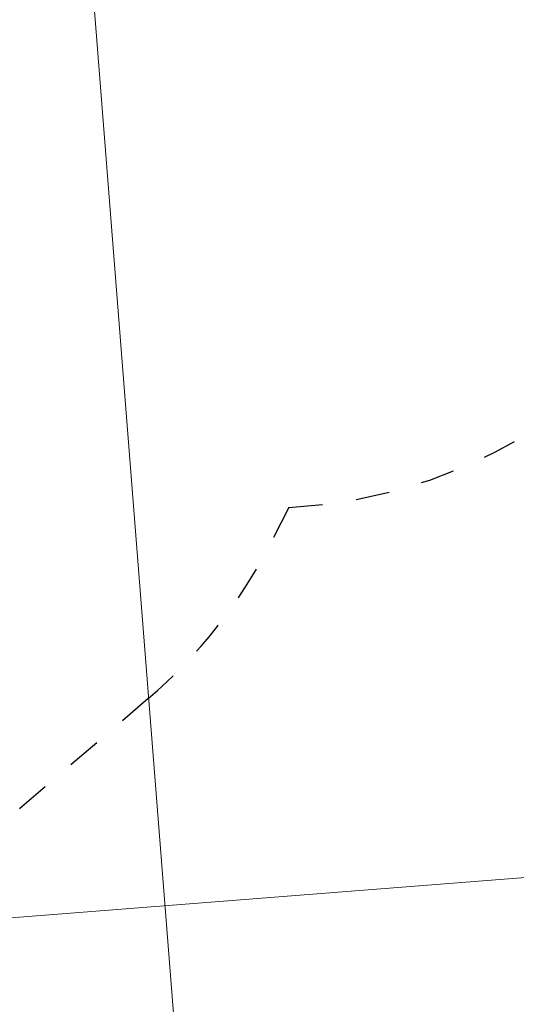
# Model space of a CAD drawing. Extents: x 5459245 to 5462690, y 5971016 to 5972523.
# Tile 85 of 198: x 5462452.41 to 5462453.88, y 5972208.21 to 5972211.11. Entities that reach past the tile are written whole.
import ezdxf

# ---------------------------------------------------------------- set-up
doc = ezdxf.new("R2010")
doc.units = 0
doc.linetypes.add('8', pattern=[0.5, 0.25, -0.25])
doc.layers.add('A_MAŁA ARCHITEKTURA', color=195, linetype='CONTINUOUS', lineweight=9)
doc.layers.add('ADT CCTV', color=102, linetype='CONTINUOUS')

# ---------------------------------------------------------------- blocks, each defined once
blk = doc.blocks.new('A$C43995eb0')
at = {"layer": 'A_MAŁA ARCHITEKTURA', "linetype": '8', "lineweight": 25, "ltscale": 2}
for p, q in [((4746.3, 2025), (4866.1, 2025)), ((5437.3, 1912), (6712.3, 1387))]:
    blk.add_line(p, q, dxfattribs=at)
for centre, start, end in [((3446.6, 1276), 29.9559, 94.286), ((4866.1, 525), 67.6199, 90)]:
    blk.add_arc(centre, 1500, start, end, dxfattribs=at)
blk = doc.blocks.new('A770198')
at = {"layer": 'ADT CCTV', "color": 140, "lineweight": 9}
for p, q in [((14.1324, 32.0756), (14.1175, 5.9959)), ((0.173, 22.2589), (26.1018, 22.2441))]:
    blk.add_line(p, q, dxfattribs=at)
blk = doc.blocks.new('G$CFAE608CC')
at = {"layer": 'ADT CCTV', "rotation": 90}
blk.add_blockref('A770198', (38.0838, 0), dxfattribs=at)

msp = doc.modelspace()

# ---------------------------------------------------------------- block references
at = {"layer": 'A_MAŁA ARCHITEKTURA', "xscale": 0.001, "yscale": 0.001, "zscale": 0.001, "rotation": 242.9301705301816}
msp.add_blockref('A$C43995eb0', (5462453.5658, 5972214.8187), dxfattribs=at)
at = {"layer": 'ADT CCTV', "rotation": 184.5356804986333}
msp.add_blockref('G$CFAE608CC', (5462467.5094, 5972223.8305), dxfattribs=at)

doc.saveas('drawing.dxf')
